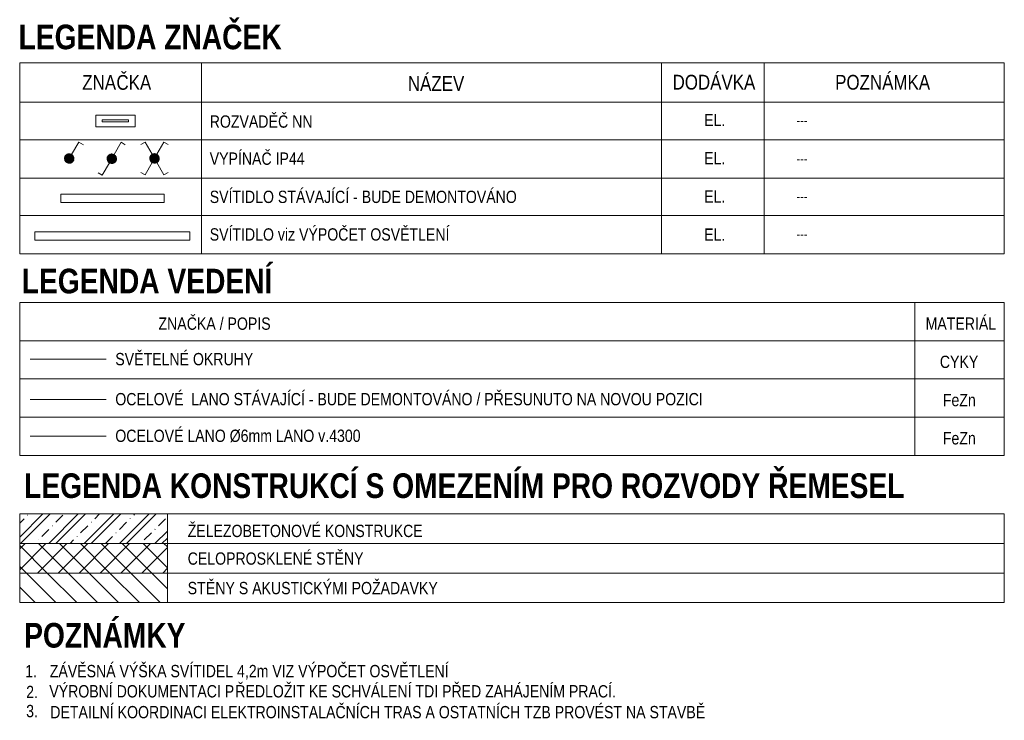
# Model space of a CAD drawing. Header units: millimetres. Extents: x 5905 to 70870, y 5076 to 35009.
# Tile 4 of 4: x 61347 to 70870, y 27380 to 34158. Entities that reach past the tile are written whole.
import ezdxf

# ---------------------------------------------------------------- set-up
doc = ezdxf.new("R2010")
doc.units = ezdxf.units.MM
doc.header["$LTSCALE"] = 2
for name, color, linetype, lineweight in [('A-DETL-GENF', 7, 'Continuous', 9), ('A-DETL-THIN', 7, 'Continuous', 18), ('EL-svitidla', 7, 'Continuous', 20), ('EL-vedeni_kabelova_trasa', 40, 'Continuous', 9), ('EL-vedeni_svitidla', 20, 'Continuous', 9), ('G-ANNO-TEXT', 7, 'Continuous', 9)]:
    doc.layers.add(name, color=color, linetype=linetype, lineweight=lineweight)
doc.layers.add('XREF', color=7, linetype='Continuous', lineweight=18, true_color=0xaaaaaa)
doc.styles.add('Arial Narrow', font='ARIALN.TTF', dxfattribs={"height": 100})
doc.styles.add('Arial Narrow_1', font='ARIALN.TTF', dxfattribs={"height": 1.8})
doc.styles.add('Arial Narrow_2', font='ARIALN.TTF', dxfattribs={"height": 1.5})
doc.styles.add('Arial Narrow_4', font='ARIALN.TTF', dxfattribs={"height": 150})
doc.styles.add('Arial Narrow_B', font='ARIALNB.TTF', dxfattribs={"height": 150})
doc.styles.add('Arial Narrow_B_1', font='ARIALNB.TTF', dxfattribs={"height": 5})

# ---------------------------------------------------------------- blocks, each defined once
blk = doc.blocks.new('*U89', base_point=(750, 40))
at = {"color": 0, "linetype": 'ByBlock', "lineweight": -2}
blk.add_lwpolyline([(1500, 0), (1500, 80), (0, 80), (0, 0)], close=True, dxfattribs=at)
blk = doc.blocks.new('*U118', base_point=(500, 40))
at = {"color": 0, "linetype": 'ByBlock', "lineweight": -2}
blk.add_lwpolyline([(1000, 0), (1000, 80), (0, 80), (0, 0)], close=True, dxfattribs=at)

msp = doc.modelspace()

# ---------------------------------------------------------------- hatches: boundary and pattern name
at = {"layer": 'A-DETL-GENF', "true_color": 0x808080}
h = msp.add_hatch(dxfattribs=at)
h.set_pattern_fill('FP_2', color=8, scale=0.952381, style=0, pattern_type=2)
h.set_pattern_definition([(45, (42675.29, 28953.77), (-171.0525, 171.0525), []), (45, (42743.7, 28953.77), (-171.0525, 171.0525), []), (45, (42880.55, 28953.77), (-102.6315, 239.4735), [96.7619, -48.381, 1.5962, -46.7848])])
h.paths.add_polyline_path([(62775.2, 29090.7), (62775.2, 29376.4), (61346.6, 29376.4), (61346.6, 29090.7)], flags=0)
h = msp.add_hatch(dxfattribs=at)
h.set_pattern_fill('FP_1', color=8, scale=0.952381, style=0, pattern_type=2)
h.set_pattern_definition([(45, (42675.29, 28953.77), (-101.0153, 101.0153), []), (135, (42675.29, 28953.77), (-101.0153, -101.0153), [])])
h.paths.add_polyline_path([(62775.2, 28805), (62775.2, 29090.7), (61346.6, 29090.7), (61346.6, 28805)], flags=0)
h = msp.add_hatch(dxfattribs=at)
h.set_pattern_fill('FP_3', color=8, scale=0.952381, style=0, pattern_type=2)
h.set_pattern_definition([(135, (42675.29, 28953.77), (-101.0153, -101.0153), [])])
h.paths.add_polyline_path([(62775.2, 28519.3), (62775.2, 28805), (61346.6, 28805), (61346.6, 28519.3)], flags=0)

# ---------------------------------------------------------------- linework, layer by layer
at = {"lineweight": 18}
for p, q in [((70870.4, 33740.8), (61346.6, 33740.8)), ((61346.6, 33740.8), (61346.6, 31892.7)), ((63104.3, 33740.8), (63104.3, 31892.7)), ((67556.1, 33740.8), (67556.1, 31892.7)), ((68547.8, 33740.8), (68547.8, 31892.7)), ((70870.4, 31892.7), (70870.4, 33740.8)), ((70870.4, 33359.5), (61346.6, 33359.5)), ((62083.8, 33235.7), (62464.8, 33235.7)), ((62083.8, 33121.4), (62083.8, 33235.7)), ((62145.5, 33188.2), (62399.5, 33188.2)), ((62145.5, 33168.8), (62145.5, 33188.2)), ((62399.5, 33168.8), (62145.5, 33168.8)), ((62399.5, 33188.2), (62399.5, 33168.8)), ((62464.8, 33235.7), (62464.8, 33121.4)), ((62464.8, 33121.4), (62083.8, 33121.4)), ((70870.4, 32995.8), (61346.6, 32995.8)), ((61849.1, 32854.3), (61917.6, 32973.1)), ((61917.6, 32973.1), (61962.9, 32946.9)), ((62260.2, 32852.9), (62328.7, 32971.7)), ((62328.7, 32971.7), (62368.3, 32948.9)), ((62559, 32974.6), (62519.5, 32951.8)), ((62627.6, 32855.9), (62559, 32974.6)), ((62673.3, 32855.9), (62741.9, 32974.6)), ((62741.9, 32974.6), (62781.5, 32951.8)), ((61780.5, 32816), (61824.9, 32860.4)), ((61780.5, 32813.3), (61827.6, 32860.4)), ((61780.7, 32818.9), (61822, 32860.2)), ((61780.7, 32810.8), (61830.1, 32860.2)), ((61780.9, 32808.4), (61832.5, 32860)), ((61781.1, 32822), (61818.9, 32859.8)), ((61781.3, 32806.1), (61834.8, 32859.6)), ((61781.8, 32825.4), (61815.5, 32859.1)), ((61781.8, 32803.9), (61837.1, 32859.1)), ((61782.4, 32801.7), (61839.2, 32858.5)), ((61782.8, 32829.1), (61811.8, 32858.1)), ((61783, 32799.7), (61841.2, 32857.9)), ((61783.8, 32797.7), (61843.2, 32857.1)), ((62191.6, 32814.7), (62236, 32859)), ((62191.6, 32812), (62238.7, 32859)), ((62191.8, 32817.6), (62233.1, 32858.9)), ((62191.8, 32809.5), (62241.2, 32858.9)), ((62192, 32807), (62243.6, 32858.6)), ((62192.2, 32820.6), (62230, 32858.5)), ((62192.4, 32804.7), (62245.9, 32858.2)), ((62192.8, 32824), (62226.6, 32857.8)), ((62192.9, 32802.5), (62248.1, 32857.8)), ((62193.5, 32800.4), (62250.3, 32857.2)), ((62604.8, 32817.6), (62649.1, 32862)), ((62604.8, 32814.9), (62651.8, 32862)), ((62604.9, 32812.4), (62654.4, 32861.8)), ((62605, 32820.5), (62646.3, 32861.8)), ((62605.2, 32809.9), (62656.8, 32861.5)), ((62605.3, 32823.6), (62643.2, 32861.4)), ((62605.6, 32807.6), (62659.1, 32861.2)), ((62606, 32826.9), (62639.8, 32860.7)), ((62606.1, 32805.4), (62661.3, 32860.7)), ((62606.6, 32803.3), (62663.4, 32860.1)), ((62607.1, 32830.7), (62636, 32859.6)), ((62607.3, 32801.3), (62665.5, 32859.4)), ((62608, 32799.3), (62667.4, 32858.7)), ((62608.8, 32835.1), (62631.6, 32857.9)), ((62608.8, 32797.4), (62669.3, 32857.9)), ((61784.6, 32833.6), (61807.3, 32856.3)), ((61784.6, 32795.8), (61845.1, 32856.3)), ((61785.4, 32794), (61846.9, 32855.5)), ((61786.4, 32792.3), (61848.6, 32854.5)), ((61787.4, 32790.6), (61850.3, 32853.5)), ((61787.8, 32839.5), (61801.4, 32853.1)), ((61788.4, 32788.9), (61852, 32852.5)), ((61789.6, 32787.4), (61853.5, 32851.3)), ((61790.7, 32785.9), (61855.1, 32850.2)), ((61792, 32784.4), (61856.5, 32848.9)), ((61793.3, 32783), (61857.9, 32847.6)), ((61794.6, 32781.7), (61859.3, 32846.3)), ((61796, 32780.4), (61860.5, 32844.9)), ((61797.5, 32779.1), (61861.8, 32843.4)), ((61799, 32778), (61862.9, 32841.9)), ((61800.6, 32776.8), (61864.1, 32840.3)), ((61802.2, 32775.8), (61865.1, 32838.7)), ((61803.9, 32774.8), (61866.1, 32837)), ((61805.7, 32773.9), (61867.1, 32835.2)), ((61807.5, 32773), (61867.9, 32833.4)), ((61809.4, 32772.2), (61868.7, 32831.5)), ((61811.4, 32771.5), (61869.4, 32829.5)), ((61813.4, 32770.8), (61870.1, 32827.5)), ((61815.5, 32770.2), (61870.7, 32825.4)), ((61817.8, 32769.8), (61871.1, 32823.2)), ((61820.1, 32769.4), (61871.5, 32820.8)), ((61822.5, 32769.1), (61871.8, 32818.4)), ((61825.1, 32769), (61871.9, 32815.9)), ((61827.8, 32769), (61871.9, 32813.1)), ((61830.6, 32769.2), (61871.7, 32810.3)), ((61833.8, 32769.6), (61871.3, 32807.2)), ((61837.1, 32770.3), (61870.6, 32803.8)), ((61841, 32771.4), (61869.5, 32799.9)), ((61845.5, 32773.2), (61867.7, 32795.4)), ((61851.6, 32776.7), (61864.2, 32789.3)), ((62214.4, 32773.8), (62145.9, 32655)), ((62193.9, 32827.8), (62222.9, 32856.7)), ((62194.1, 32798.3), (62252.3, 32856.5)), ((62194.9, 32796.4), (62254.3, 32855.8)), ((62195.7, 32832.2), (62218.4, 32855)), ((62195.7, 32794.5), (62256.2, 32855)), ((62196.5, 32792.7), (62258, 32854.1)), ((62197.5, 32790.9), (62259.7, 32853.2)), ((62198.5, 32789.2), (62261.4, 32852.2)), ((62198.9, 32838.1), (62212.5, 32851.8)), ((62199.5, 32787.6), (62263.1, 32851.1)), ((62200.7, 32786), (62264.6, 32850)), ((62201.8, 32784.5), (62266.1, 32848.8)), ((62203.1, 32783), (62267.6, 32847.6)), ((62204.4, 32781.7), (62269, 32846.3)), ((62205.7, 32780.3), (62270.3, 32844.9)), ((62207.1, 32779), (62271.6, 32843.5)), ((62208.6, 32777.8), (62272.9, 32842.1)), ((62210.1, 32776.6), (62274, 32840.6)), ((62211.7, 32775.5), (62275.2, 32839)), ((62213.3, 32774.4), (62276.2, 32837.3)), ((62215, 32773.4), (62277.2, 32835.6)), ((62216.8, 32772.5), (62278.1, 32833.9)), ((62218.6, 32771.6), (62279, 32832)), ((62220.5, 32770.8), (62279.8, 32830.2)), ((62222.5, 32770.1), (62280.5, 32828.2)), ((62224.5, 32769.5), (62281.2, 32826.1)), ((62226.6, 32768.9), (62281.7, 32824)), ((62228.8, 32768.4), (62282.2, 32821.8)), ((62231.2, 32768), (62282.6, 32819.5)), ((62233.6, 32767.8), (62282.9, 32817.1)), ((62236.1, 32767.6), (62283, 32814.5)), ((62238.9, 32767.7), (62283, 32811.8)), ((62241.7, 32767.8), (62282.8, 32808.9)), ((62244.8, 32768.3), (62282.4, 32805.8)), ((62248.2, 32769), (62281.7, 32802.4)), ((62252, 32770.1), (62280.6, 32798.6)), ((62256.6, 32771.9), (62278.8, 32794.1)), ((62262.7, 32775.3), (62275.3, 32787.9)), ((62627.6, 32776.7), (62559, 32657.9)), ((62609.7, 32795.6), (62671.1, 32857)), ((62610.6, 32793.8), (62672.9, 32856.1)), ((62611.6, 32792.1), (62674.6, 32855.1)), ((62612.1, 32841.1), (62625.7, 32854.7)), ((62612.7, 32790.5), (62676.2, 32854)), ((62613.8, 32788.9), (62677.8, 32852.9)), ((62615, 32787.4), (62679.3, 32851.7)), ((62616.2, 32786), (62680.8, 32850.5)), ((62617.5, 32784.6), (62682.2, 32849.2)), ((62618.9, 32783.2), (62683.5, 32847.9)), ((62620.3, 32781.9), (62684.8, 32846.4)), ((62621.7, 32780.7), (62686, 32845)), ((62623.3, 32779.5), (62687.2, 32843.5)), ((62624.8, 32778.4), (62688.3, 32841.9)), ((62626.5, 32777.3), (62689.4, 32840.3)), ((62628.2, 32776.4), (62690.4, 32838.6)), ((62629.9, 32775.4), (62691.3, 32836.8)), ((62631.8, 32774.5), (62692.2, 32835)), ((62633.7, 32773.7), (62693, 32833.1)), ((62635.6, 32773), (62693.7, 32831.1)), ((62637.7, 32772.4), (62694.4, 32829.1)), ((62639.8, 32771.8), (62694.9, 32826.9)), ((62642, 32771.3), (62695.4, 32824.7)), ((62644.3, 32771), (62695.8, 32822.4)), ((62646.8, 32770.7), (62696, 32820)), ((62649.3, 32770.6), (62696.2, 32817.4)), ((62652, 32770.6), (62696.2, 32814.7)), ((62654.9, 32770.8), (62696, 32811.8)), ((62658, 32771.2), (62695.6, 32808.7)), ((62661.4, 32771.9), (62694.9, 32805.3)), ((62665.2, 32773), (62693.7, 32801.5)), ((62669.7, 32774.8), (62691.9, 32797)), ((62673.3, 32776.7), (62741.9, 32657.9)), ((62675.9, 32778.3), (62688.5, 32790.9)), ((62145.9, 32655), (62106.3, 32677.8)), ((62559, 32657.9), (62519.5, 32680.8)), ((62741.9, 32657.9), (62781.5, 32680.8)), ((70870.4, 32626.1), (61346.6, 32626.1)), ((70870.4, 32262.4), (61346.6, 32262.4)), ((70870.4, 31892.7), (61346.6, 31892.7)), ((61346.6, 29942.9), (61346.6, 31421.5)), ((61346.6, 29376.4), (61346.6, 28519.3)), ((61346.6, 29376.4), (70870.4, 29376.4)), ((62775.2, 29376.4), (62775.2, 28519.3)), ((70870.4, 29376.4), (70870.4, 28519.3)), ((61346.6, 29090.7), (70870.4, 29090.7)), ((61346.6, 28805), (70870.4, 28805)), ((61346.6, 28519.3), (70870.4, 28519.3))]:
    msp.add_line(p, q, dxfattribs=at)
for centre in [(61826.2, 32814.7), (62237.3, 32813.3), (62650.5, 32816.3)]:
    msp.add_circle(centre, 45.7, dxfattribs=at)
at = {"layer": 'A-DETL-THIN'}
for p, q in [((61346.6, 29090.7), (61346.6, 28805)), ((62775.2, 28805), (62775.2, 29090.7)), ((62775.2, 28805), (61346.6, 28805)), ((61346.6, 28805), (61346.6, 28519.3)), ((62775.2, 28519.3), (62775.2, 28805)), ((61346.6, 28519.3), (62775.2, 28519.3))]:
    msp.add_line(p, q, dxfattribs=at)
at = {"layer": 'EL-vedeni_kabelova_trasa', "color": 9, "ltscale": 10}
msp.add_lwpolyline([(62183.8, 30484.7), (61448.3, 30484.7)], dxfattribs=at)
at = {"layer": 'EL-vedeni_kabelova_trasa', "ltscale": 10}
msp.add_lwpolyline([(62183.8, 30128.4), (61448.3, 30128.4)], dxfattribs=at)
at = {"layer": 'EL-vedeni_svitidla', "ltscale": 0.2}
msp.add_lwpolyline([(62183.8, 30872.7), (61448.3, 30872.7)], dxfattribs=at)
at = {"layer": 'XREF', "color": 0, "lineweight": 18}
for p, q in [((70870.4, 31421.5), (61346.6, 31421.5)), ((70003.5, 29942.9), (70003.5, 31421.5)), ((70870.4, 31421.5), (70870.4, 29942.9)), ((70870.4, 31051.9), (61346.6, 31051.9)), ((70870.4, 30682.2), (61346.6, 30682.2)), ((61346.6, 30312.5), (70870.4, 30312.5)), ((70870.4, 30312.5), (61346.6, 30312.5)), ((61346.6, 29942.9), (70870.4, 29942.9)), ((70870.4, 29942.9), (61346.6, 29942.9))]:
    msp.add_line(p, q, dxfattribs=at)

# ---------------------------------------------------------------- block references
at = {"layer": 'EL-svitidla', "color": 9, "ltscale": 10, "rotation": 359.9999999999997}
msp.add_blockref('*U118', (62243.5, 32429.5), dxfattribs=at)
at = {"layer": 'EL-svitidla', "ltscale": 10, "rotation": 179.9999999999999}
msp.add_blockref('*U89', (62243.5, 32065.3), dxfattribs=at)

# ---------------------------------------------------------------- texts
at = {"color": 7, "lineweight": 9, "attachment_point": 1}
for s, insert, char_height, width, style in [('LEGENDA ZNAČEK', (61335.9, 34110.4), 238.095, 3304.989, 'Arial Narrow_B_1'), ('ZNA', (61951.7, 33622.6), 142.86, 400.844, 'Arial Narrow_2'), ('ČKA', (62282.4, 33622.6), 142.86, 412.296, 'Arial Narrow_2'), ('NÁZEV', (65101.3, 33612.5), 142.86, 668.073, 'Arial Narrow_2'), ('DODÁVKA', (67661.7, 33625), 142.86, 981.113, 'Arial Narrow_2'), ('POZNÁMKA', (69234.4, 33624.1), 142.86, 1126.18, 'Arial Narrow_2'), ('ĚČ NN', (63754.9, 33232.2), 119.05, 511.553, 'Arial Narrow_1'), ('EL.', (67966.5, 33247.1), 119.05, 248.141, 'Arial Narrow_1'), ('ROZVAD', (63184.8, 33232.2), 119.05, 690.978, 'Arial Narrow_1'), ('---', (68862, 33227.6), 90.48, 125.979, 'Arial Narrow_4'), ('VYPÍNA', (63184.8, 32873.5), 119.05, 606.992, 'Arial Narrow_1'), ('Č IP44', (63685.6, 32873.5), 119.05, 503.918, 'Arial Narrow_1'), ('EL.', (67966.5, 32877.5), 119.05, 248.141, 'Arial Narrow_1'), ('---', (68862, 32857.9), 90.48, 125.979, 'Arial Narrow_4'), ('SVÍTIDLO STÁVAJÍCÍ - BUDE DEMONTOVÁNO  ', (63184.8, 32503.8), 119.048, 3937.522, 'Arial Narrow_1'), ('EL.', (67966.5, 32507.8), 119.05, 248.141, 'Arial Narrow_1'), ('---', (68862, 32494.2), 90.48, 125.979, 'Arial Narrow_4'), ('SVÍTIDLO viz VÝPOČET OSVĚTLENÍ', (63184.8, 32140.1), 119.048, 4114.941, 'Arial Narrow_1'), ('EL.', (67966.5, 32138.1), 119.05, 248.141, 'Arial Narrow_1'), ('---', (68862, 32130.4), 90.48, 125.979, 'Arial Narrow_4')]:
    msp.add_mtext(s, dxfattribs=dict(at, insert=insert, char_height=char_height, width=width, style=style))
at = {"attachment_point": 1}
for s, insert, char_height, width, style in [('POZNÁMKY', (61389.6, 28321.9), 238.1, 1916.415, 'Arial Narrow_B'), ('1.', (61399.9, 27915.7), 119.05, 137.432, 'Arial Narrow_4'), ('\\pxi-3,l3,t3;ZÁVĚSNÁ VÝŠKA SVÍTIDEL 4,2m VIZ VÝPOČET OSVĚTLENÍ', (61638, 27915.7), 119.048, 7715.129, 'Arial Narrow_4'), ('2.', (61409.4, 27713.9), 119.05, 137.432, 'Arial Narrow_4'), ('VÝROBNÍ DOKUMENTACI P', (61633.2, 27720.5), 119.048, 2168.374, 'Arial Narrow_4'), ('ŘEDLOŽIT KE SCHVÁLENÍ TDI PŘED ZAHÁJENÍM PRACÍ.', (63431.8, 27720.5), 119.048, 4466.545, 'Arial Narrow_4'), ('3.', (61409.4, 27529.3), 119.05, 137.432, 'Arial Narrow_4'), ('DETAILNÍ KOORDINACI ELEKTROINSTALAČNÍCH TRAS A OSTATNÍCH TZB PROVÉST NA STAVBĚ', (61642.7, 27518.8), 119.048, 7529.314, 'Arial Narrow_4')]:
    msp.add_mtext(s, dxfattribs=dict(at, insert=insert, char_height=char_height, width=width, style=style))
at = {"layer": 'G-ANNO-TEXT', "attachment_point": 1}
for s, insert, char_height, width, style in [('LEGENDA KONSTRUKCÍ S OMEZENÍM PRO ROZVODY ŘEMESEL ', (61389.6, 29769.1), 238.095, 8826.198, 'Arial Narrow_B'), ('ŽELEZOBETONOVÉ KONSTRUKCE', (62971.6, 29272), 119.048, 2767.731, 'Arial Narrow'), ('CELOPROSKLENÉ ST', (62971.6, 29004.7), 119.048, 1721.719, 'Arial Narrow'), ('ĚNY', (64392.1, 29004.7), 119.05, 339.763, 'Arial Narrow'), ('ST', (62971.6, 28719), 119.05, 213.783, 'Arial Narrow'), ('ĚNY S AKUSTICKÝMI POŽADAVKY', (63148, 28719), 119.048, 2725.738, 'Arial Narrow')]:
    msp.add_mtext(s, dxfattribs=dict(at, insert=insert, char_height=char_height, width=width, style=style))
at = {"layer": 'XREF', "color": 0, "attachment_point": 1}
for s, insert, char_height, width, style in [('LEGENDA VEDENÍ', (61366.7, 31748.8), 238.095, 2977.696, 'Arial Narrow_B_1'), ('ZNA', (62688.8, 31277.3), 119.05, 332.128, 'Arial Narrow_1'), ('ČKA / POPIS', (62962.9, 31277.3), 119.048, 984.93, 'Arial Narrow_1'), ('MATERIÁL', (70109.2, 31277.3), 119.05, 828.41, 'Arial Narrow_1'), ('ĚTELNÉ OKRUHY', (62454.1, 30934), 119.048, 1397.227, 'Arial Narrow_1'), ('SV', (62271.4, 30934), 119.05, 221.418, 'Arial Narrow_1'), ('CYKY', (70247, 30907.6), 119.05, 786.417, 'Arial Narrow_1'), ('OCELOVÉ  LANO STÁVAJÍCÍ - BUDE DEMONTOVÁNO / PŘESUNUTO NA NOVOU POZICI', (62271.4, 30546.7), 119.048, 6013.945, 'Arial Narrow_1'), ('FeZn', (70276.1, 30537.9), 119.05, 786.417, 'Arial Narrow_1'), ('OCELOVÉ LANO %%C6mm LANO v.4300', (62271.4, 30192.3), 119.048, 3112.574, 'Arial Narrow_1'), ('FeZn', (70276.1, 30168.3), 119.05, 786.417, 'Arial Narrow_1')]:
    msp.add_mtext(s, dxfattribs=dict(at, insert=insert, char_height=char_height, width=width, style=style))

doc.saveas('drawing.dxf')
